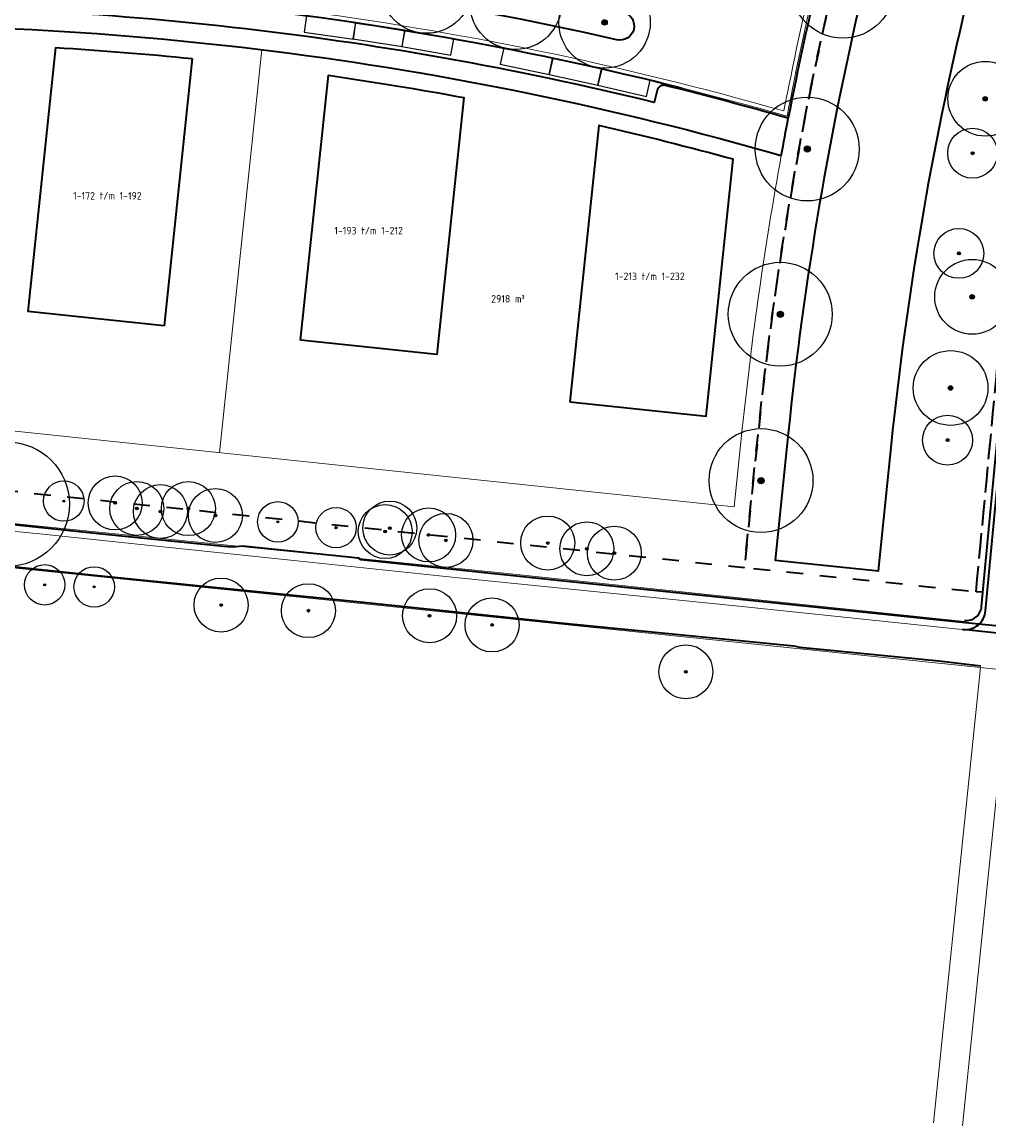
# Model space of a CAD drawing. Extents: x 168179 to 170299, y 448694 to 449599.
# Tile 3 of 32: x 168366 to 168483, y 448694 to 448827. Entities that reach past the tile are written whole.
import ezdxf
from ezdxf.enums import TextEntityAlignment as Align

# ---------------------------------------------------------------- set-up
doc = ezdxf.new("R2010")
doc.units = 0
doc.linetypes.add('NLCS-HIDDEN', pattern=[4, 2, -2])
doc.layers.get('0').update_dxf_attribs({"lineweight": 0})
for name, color, linetype, lineweight in [('B-WE-VH-VERHARDING_ASFALT_ROOD-G', 10, 'Continuous', 18), ('B-WE-VH-VERHARDING_ASFALT_ZWART-G', 7, 'Continuous', 13), ('N-WE-KG-GRENS_SECTIE-G', 210, 'NLCS-HIDDEN', 35), ('N-WE-VH-VERHARDING_ASFALT_ROOD-G', 10, 'Continuous', 35), ('N01-WE-OG-WEG_ONTSLUITINGSWEG_GOOT-O', 162, 'Continuous', 18), ('N01-WE-VH-KANTOPSLUITING_ACHTERKANTBAND-G', 50, 'Continuous', 35), ('N01-WE-VH-VERHARDING-G', 252, 'Continuous', 35), ('N02-WE-VH-KANTOPSLUITING_ACHTERKANTBAND-G', 50, 'Continuous', 35), ('N1-WE-GR-BOOM-S', 90, 'Continuous', 25), ('N1-WE-OG-WEG_PARKEERPLAATS_OPENBAAR-G', 253, 'Continuous', 25), ('N2-PV-GR-BOOM-S', 90, 'Continuous', 25), ('N8-WE-OG-KADASTRAAL_KAVELNUMMER-T18', 7, 'Continuous', 18), ('N8-WE-OG-KADASTRAAL_KAVELOPPERVLAK-T18', 10, 'Continuous', 18), ('N8-WE-WH-WATERLIJN-G', 150, 'Continuous', 35), ('R-WE-VH-KANTVERHARDING-G', 210, 'Continuous', 35)]:
    doc.layers.add(name, color=color, linetype=linetype, lineweight=lineweight)
for name, color, linetype, lineweight, true_color in [('N01-WE-KG-KADASTRAAL-O', 150, 'Continuous', 18, 0x007fff), ('N1-PV-GR-BOOM-S', 3, 'Continuous', 25, 0x00ff00), ('N1-WE-KG-KADASTRAAL_BEBOUWING-G', 1, 'Continuous', 35, 0xff0000)]:
    doc.layers.add(name, color=color, linetype=linetype, lineweight=lineweight, true_color=true_color)
doc.styles.add('NLCS-ISO-M1000-T18', font='NLCS-ISO.ttf', dxfattribs={"height": 1.8})

# ---------------------------------------------------------------- blocks, each defined once
blk = doc.blocks.new('SGR-BOOM_01')
at = {"ltscale": 0.1}
h = blk.add_hatch(color=256, dxfattribs=at)
edge = h.paths.add_edge_path()
edge.add_arc((0, 0), 0.15, 0, 360)
for radius in [2.5, 0.045]:
    blk.add_circle((0, 0), radius)
blk.add_circle((0, 0), 0.15, dxfattribs=at)
blk = doc.blocks.new('B-SGR-BOOM_1E GROOTTE')
at = {"ltscale": 0.1}
h = blk.add_hatch(color=256, dxfattribs=at)
edge = h.paths.add_edge_path()
edge.add_arc((-0.002, 0.003), 0.15, 0, 360)
blk.add_circle((-0.002, 0.003), 3)
blk.add_circle((-0.002, 0.003), 0.15, dxfattribs=at)
blk = doc.blocks.new('an-bb-sn-opp')
at = {"layer": 'N8-WE-OG-KADASTRAAL_KAVELNUMMER-T18', "style": 'NLCS-ISO-M1000-T18'}
blk.add_attdef('NUMMER', text='', height=1.8, dxfattribs=at).set_placement((0, 1.87), align=Align.MIDDLE)
at = {"layer": 'N8-WE-OG-KADASTRAAL_KAVELOPPERVLAK-T18', "style": 'NLCS-ISO-M1000-T18'}
blk.add_attdef('OPPERVLAK', text='', height=1.8, dxfattribs=at).set_placement((0, -1.87), align=Align.MIDDLE)

msp = doc.modelspace()

# ---------------------------------------------------------------- linework, layer by layer
at = {"layer": 'B-WE-VH-VERHARDING_ASFALT_ROOD-G'}
for points in [[(168183.62, 448785.42), (168280.78, 448775.03), (168280.71, 448774.31), (168306.79, 448771.5), (168313.44, 448770.84), (168333.64, 448768.86), (168354.81, 448766.61), (168368.61, 448765.28), (168378.07, 448764.27), (168398.4, 448762.17), (168418.98, 448760), (168452.7, 448756.57), (168482.23, 448753.49), (168517.83, 448749.81)], [(168486.22, 448748.74), (168481.79, 448749.2), (168408.08, 448756.84), (168329.26, 448764.9), (168280.26, 448770.05), (168280.38, 448771.15), (168183.29, 448781.58)], [(168476.14, 448694.39), (168481.79, 448749.2)], [(168479.62, 448694.04), (168485.13, 448747.44), (168486.22, 448748.74)]]:
    msp.add_lwpolyline(points, dxfattribs=at)
at = {"layer": 'B-WE-VH-VERHARDING_ASFALT_ZWART-G'}
msp.add_lwpolyline([(168479.86, 448754.74), (168423.3, 448760.66), (168361.78, 448766.91), (168280.78, 448775.03)], dxfattribs=at)
at = {"layer": 'N-WE-KG-GRENS_SECTIE-G', "flags": 128}
for points in [[(168697.42, 449523.48, 0.061305), (168625.69, 449511.22), (168625.93, 449510.09), (168625.82, 449510.06), (168619.48, 449508.07), (168619.26, 449509.21, 0.097374), (168518.87, 449453.25), (168517.94, 449454.35), (168516, 449452.84, 0.011255), (168505.99, 449443.81), (168507.05, 449442.69, 0.134676), (168425.05, 449308.09), (168426.17, 449307.81), (168424.38, 449301.33), (168423.27, 449301.61, 0.086527), (168414.66, 449199.64), (168413.11, 449199.5, 0.01336), (168414.95, 449183.61), (168416.49, 449183.83, 0.06257), (168436.07, 449112.19, -0.030357), (168460.72, 449040.48, -0.062919), (168475.75, 448937.32), (168474.2, 448937.29, -0.009415), (168474.2, 448921.69), (168475.75, 448921.66, -0.05401), (168464.45, 448832.8, 0.032968), (168455.08, 448777.73), (168453.38, 448761.24), (168481.27, 448758.33), (168493.77, 448890.3, 0.090314), (168479.7, 449045.74, 0.030357), (168454.27, 449119.72, -0.061192), (168436.21, 449185.1), (168437.15, 449185.24), (168435.21, 449201.7), (168434.26, 449201.62, -0.084578), (168441.84, 449294.75), (168442.76, 449294.52, -0.008125), (168446.11, 449306.59), (168445.23, 449306.85, -0.12909), (168519.31, 449427.16), (168519.95, 449426.48, -0.015422), (168532.35, 449437.58), (168531.72, 449438.32, -0.091735), (168619.61, 449488.54), (168619.92, 449487.64, -0.011125), (168631.73, 449491.47), (168631.45, 449492.38, -0.059389), (168696.32, 449503.7)], [(168475.75, 448921.66), (168474.2, 448921.69, 0.009415), (168474.2, 448937.29), (168475.75, 448937.32, 0.050156), (168465.85, 449019.95), (168453.5, 449017.2, -0.022744), (168459.84, 448981.14, -0.152911), (168296.22, 449002.12), (168296.12, 449002.06), (168293.23, 449002.37, -0.007173), (168292.05, 448990.24), (168272.68, 448991.7), (168278.68, 448985.02, -0.196532), (168282.25, 448975.02), (168280.44, 448934.77, -0.21258), (168275.34, 448924.57), (168254.46, 448907.4, 0.215867), (168251.55, 448901.48, 0.008547), (168250.66, 448843.71), (168251.95, 448829.51), (168252.03, 448822.16), (168253.1, 448822.39), (168251.91, 448782.83), (168295.48, 448777.72), (168453.38, 448761.24), (168455.08, 448777.73, -0.032968), (168464.45, 448832.8, 0.05401)]]:
    msp.add_lwpolyline(points, format="xyb", close=True, dxfattribs=at)
at = {"layer": 'N-WE-KG-GRENS_SECTIE-G'}
msp.add_lwpolyline([(168735.97, 448736.67), (168730.22, 448737.72), (168724.68, 448732.93), (168481.27, 448758.33), (168493.77, 448890.3, 0.077502), (168485.08, 449024.24), (168492.35, 449025.86, -0.020346), (168498.76, 448990.4, -0.157972), (168668.14, 448972.34, 0.109469), (168693.96, 448877.35), (168707.82, 448850.93, -0.052646), (168727.8, 448800.68, -0.060721), (168735.57, 448749.85)], format="xyb", close=True, dxfattribs=at)
at = {"layer": 'N-WE-VH-VERHARDING_ASFALT_ROOD-G', "flags": 128}
msp.add_lwpolyline([(168484.57, 449047.09, -0.090321), (168498.8, 448889.84), (168486.08, 448755.58, 0.411709), (168488.32, 448752.86), (168479.66, 448753.76, 0.416977), (168482.41, 448756.01), (168495.11, 448890.18, 0.090316), (168481, 449046.1, 0.030357)], format="xyb", dxfattribs=at)
at = {"layer": 'N01-WE-KG-KADASTRAAL-O', "flags": 128}
msp.add_lwpolyline([(168457.83, 448810.81, 0.077772), (168334.51, 448826.35, 0.022636), (168327.49, 448781.64), (168452.17, 448768.53), (168453.14, 448777.93, -0.019499)], format="xyb", close=True, dxfattribs=at)
msp.add_lwpolyline([(168395.31, 448823.56), (168390.21, 448775.04)], dxfattribs=at)
at = {"layer": 'N01-WE-OG-WEG_ONTSLUITINGSWEG_GOOT-O', "flags": 128}
msp.add_lwpolyline([(168473.09, 448921.21, -0.053708), (168461.87, 448833.42, 0.010331), (168458.13, 448816.18, 0.074389), (168338.64, 448831.7, 0.353414), (168328.53, 448823.22, 0.026116), (168321.15, 448770.98), (168321.65, 448770.93, -0.026116), (168329.02, 448823.12, -0.353414), (168338.65, 448831.2, -0.074726), (168458.52, 448815.55, -0.01065), (168462.36, 448833.3, 0.053708), (168473.59, 448921.2, 0.053708)], format="xyb", close=True, dxfattribs=at)
at = {"layer": 'N01-WE-VH-KANTOPSLUITING_ACHTERKANTBAND-G', "flags": 128}
for points in [[(168473.71, 448921.2), (168473.77, 448920.2, -0.053102), (168462.55, 448833.25, 0.010778), (168458.67, 448815.3, 0.009422), (168443.87, 448819.25, 0.416622), (168442.9, 448818.66), (168442.55, 448817.21, 0.063898), (168340.22, 448828.74), (168340.19, 448830.23, 0.413348), (168339.38, 448831.02, 0.000449), (168338.65, 448831, 0.353414), (168329.22, 448823.08, 0.026116), (168321.85, 448770.91)], [(168326.38, 448770.46, -0.028254), (168334.51, 448826.35, -0.077772), (168457.83, 448810.81, -0.002682), (168458.67, 448815.3)]]:
    msp.add_lwpolyline(points, format="xyb", dxfattribs=at)
msp.add_lwpolyline([(168438.01, 448824.75, 0.038433), (168375.75, 448834.04, -0.999994), (168375.99, 448837.43, -0.038426), (168438.82, 448828.06, -0.99927)], format="xyb", close=True, dxfattribs=at)
at = {"layer": 'N01-WE-VH-VERHARDING-G'}
msp.add_lwpolyline([(168337.37, 448831.18, -0.067376), (168445.8, 448818.97, -0.067376)], format="xyb", dxfattribs=at)
at = {"layer": 'N02-WE-VH-KANTOPSLUITING_ACHTERKANTBAND-G', "flags": 128}
msp.add_lwpolyline([(168479.87, 448754.86, 0.417161), (168481.94, 448756.55), (168494.59, 448890.23, 0.017631), (168496.27, 448920.95, 0.019921)], format="xyb", dxfattribs=at)
at = {"layer": 'N1-WE-KG-KADASTRAAL_BEBOUWING-G', "flags": 128}
for points in [[(168370.5, 448823.81), (168367.16, 448792.05)], [(168386.95, 448822.48), (168383.57, 448790.32)], [(168383.57, 448790.32), (168367.16, 448792.05)]]:
    msp.add_lwpolyline(points, dxfattribs=at)
msp.add_lwpolyline([(168370.5, 448823.81, -0.010318), (168386.95, 448822.48, -0.010318)], format="xyb", dxfattribs=at)
for points in [[(168399.98, 448788.6), (168403.33, 448820.47, -0.010333), (168419.64, 448817.79), (168416.39, 448786.87)], [(168432.38, 448781.17), (168448.79, 448779.44), (168452.04, 448810.36, 0.010419), (168435.88, 448814.42)]]:
    msp.add_lwpolyline(points, format="xyb", close=True, dxfattribs=at)
at = {"layer": 'N1-WE-OG-WEG_PARKEERPLAATS_OPENBAAR-G', "flags": 128}
for points in [[(168400.41, 448825.68), (168406.35, 448824.84), (168406.63, 448826.82), (168400.69, 448827.66)], [(168406.28, 448824.85), (168412.2, 448823.93), (168412.51, 448825.91), (168406.58, 448826.83)], [(168412.17, 448823.94), (168418.08, 448822.9), (168418.42, 448824.87), (168412.51, 448825.91)], [(168424.01, 448821.82), (168429.88, 448820.56), (168430.3, 448822.51), (168424.43, 448823.77)], [(168429.9, 448820.55), (168435.76, 448819.29), (168436.18, 448821.25), (168430.32, 448822.51)], [(168435.76, 448819.29), (168441.61, 448817.93), (168442.06, 448819.88), (168436.22, 448821.24)]]:
    msp.add_lwpolyline(points, close=True, dxfattribs=at)
at = {"layer": 'N8-WE-WH-WATERLIJN-G'}
msp.add_lwpolyline([(168479.4, 448924.69, -0.055859), (168467.95, 448831.96, 0.032968), (168458.66, 448777.36), (168457.09, 448762.13), (168469.52, 448760.85), (168471.09, 448776.08, -0.032968), (168480.11, 448829.06, 0.05588), (168491.9, 448924.58)], format="xyb", dxfattribs=at)
at = {"layer": 'R-WE-VH-KANTVERHARDING-G'}
for points in [[(168276.88, 448775.36), (168280.73, 448775.08), (168281.49, 448775.11), (168286.36, 448774.74), (168308.69, 448772.34), (168332.18, 448769.91), (168352.77, 448767.73), (168376.46, 448765.27), (168390.69, 448763.79), (168391.74, 448763.71), (168393.03, 448763.83), (168406.91, 448762.4), (168407.23, 448762.2), (168432.05, 448759.59), (168460.21, 448756.68), (168477.23, 448754.91), (168485.99, 448754.01)], [(168263.78, 448773.09), (168269.25, 448772.52), (168271.71, 448772.26), (168271.8, 448772.15), (168276.53, 448771.62), (168280.37, 448771.11), (168280.27, 448770.4), (168280.3, 448770.34), (168280.57, 448770.22), (168286.37, 448769.59), (168307.65, 448767.42), (168331.71, 448764.91), (168352.06, 448762.77), (168375.18, 448760.32), (168389.95, 448758.85), (168407.15, 448757.1), (168431.68, 448754.55), (168459.32, 448751.83), (168460.07, 448751.65), (168476.78, 448750), (168481.85, 448749.42)]]:
    msp.add_lwpolyline(points, dxfattribs=at)

# ---------------------------------------------------------------- block references
at = {"xscale": 0.5, "yscale": 0.5, "zscale": 0.5}
msp.add_blockref('an-bb-sn-opp', (168424.95, 448794.51), dxfattribs=at).add_auto_attribs({'OPPERVLAK': '2918 m²'})
at = {"layer": 'N1-PV-GR-BOOM-S', "xscale": 2.2, "yscale": 2.2, "zscale": 2.2, "rotation": 359.366618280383}
for p in [(168415.13, 448831.03), (168425.87, 448829.07), (168436.56, 448826.83)]:
    msp.add_blockref('SGR-BOOM_01', p, dxfattribs=at)
at = {"layer": 'N1-PV-GR-BOOM-S', "xscale": 2.5, "yscale": 2.5, "zscale": 2.5}
for p in [(168465.23, 448831.2), (168460.95, 448811.6), (168457.7, 448791.72), (168455.39, 448771.7)]:
    msp.add_blockref('SGR-BOOM_01', p, dxfattribs=at)
at = {"layer": 'N1-WE-GR-BOOM-S'}
for p, xscale, yscale, zscale in [((168364.67, 448768.85), 2.5, 2.5, 2.5), ((168371.49, 448769.23), 0.811852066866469, 0.811852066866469, 0.811852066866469), ((168377.67, 448769), 1.0824694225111, 1.0824694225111, 1.0824694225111), ((168380.27, 448768.34), 1.0824694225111, 1.0824694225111, 1.0824694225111), ((168383.12, 448767.97), 1.0824694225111, 1.0824694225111, 1.0824694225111), ((168386.48, 448768.32), 1.0824694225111, 1.0824694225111, 1.0824694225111), ((168389.73, 448767.5), 1.0824694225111, 1.0824694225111, 1.0824694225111), ((168397.25, 448766.73), 0.811852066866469, 0.811852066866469, 0.811852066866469), ((168404.25, 448766.03), 0.811852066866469, 0.811852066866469, 0.811852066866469), ((168410.17, 448765.56), 1.0824694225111, 1.0824694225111, 1.0824694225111), ((168410.72, 448765.98), 1.0824694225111, 1.0824694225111, 1.0824694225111), ((168415.39, 448765.15), 1.0824694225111, 1.0824694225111, 1.0824694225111), ((168417.48, 448764.5), 1.0824694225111, 1.0824694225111, 1.0824694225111), ((168429.72, 448764.18), 1.0824694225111, 1.0824694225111, 1.0824694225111), ((168434.43, 448763.48), 1.0824694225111, 1.0824694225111, 1.0824694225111), ((168437.74, 448762.96), 1.0824694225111, 1.0824694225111, 1.0824694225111), ((168369.19, 448759.15), 0.811852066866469, 0.811852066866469, 0.811852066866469), ((168375.15, 448758.9), 0.811852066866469, 0.811852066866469, 0.811852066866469), ((168390.42, 448756.72), 1.0824694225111, 1.0824694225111, 1.0824694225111), ((168400.92, 448756.04), 1.0824694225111, 1.0824694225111, 1.0824694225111), ((168415.51, 448755.43), 1.0824694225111, 1.0824694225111, 1.0824694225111), ((168423.03, 448754.32), 1.0824694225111, 1.0824694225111, 1.0824694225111), ((168446.35, 448748.68), 1.0824694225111, 1.0824694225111, 1.0824694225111)]:
    msp.add_blockref('B-SGR-BOOM_1E GROOTTE', p, dxfattribs=dict(at, xscale=xscale, yscale=yscale, zscale=zscale))
at = {"layer": 'N2-PV-GR-BOOM-S'}
for p, xscale, yscale, zscale in [((168482.37, 448817.65), 1.8, 1.8, 1.8), ((168480.85, 448811.09), 1.2, 1.2, 1.2), ((168479.2, 448799.04), 1.2, 1.2, 1.2), ((168480.8, 448793.81), 1.8, 1.8, 1.8), ((168478.2, 448782.84), 1.8, 1.8, 1.8), ((168477.84, 448776.57), 1.2, 1.2, 1.2)]:
    msp.add_blockref('SGR-BOOM_01', p, dxfattribs=dict(at, xscale=xscale, yscale=yscale, zscale=zscale))

# ---------------------------------------------------------------- texts
at = {"layer": 'N8-WE-OG-KADASTRAAL_KAVELNUMMER-T18', "style": 'NLCS-ISO-M1000-T18'}
for s, p in [('1-172 t/m 1-192', (168376.74, 448805.97)), ('1-193 t/m 1-212', (168408.17, 448801.78)), ('1-213 t/m 1-232', (168442.02, 448796.28))]:
    msp.add_text(s, height=0.9, dxfattribs=at).set_placement(p, align=Align.MIDDLE)

doc.saveas('drawing.dxf')
